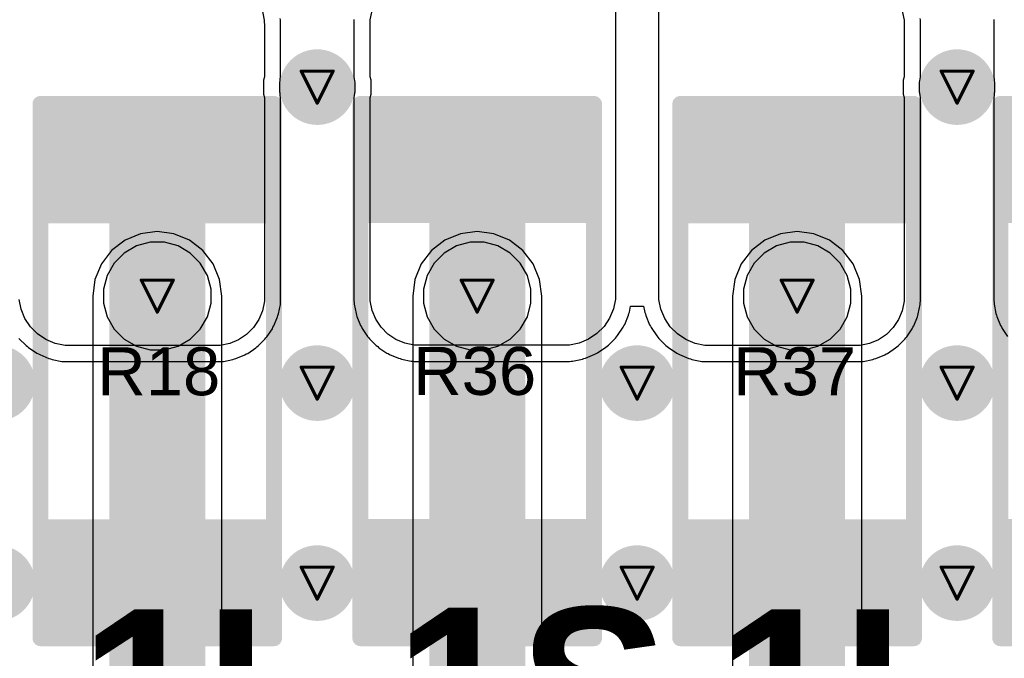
# Model space of a CAD drawing. Header units: inches. Extents: x -0.03 to 9.71, y 0 to 4.44.
# Tile 62 of 118: x 1.38 to 1.99, y 0.36 to 0.76. Entities that reach past the tile are written whole.
import ezdxf

# ---------------------------------------------------------------- set-up
doc = ezdxf.new("R2010")
doc.units = ezdxf.units.IN
doc.header["$MEASUREMENT"] = 0
for name, color, linetype in [('Bottom Layer', 5, 'Continuous'), ('Bottom Solder', 6, 'Continuous'), ('Drill Drawing', 1, 'Continuous'), ('Layer 1', 16, 'Continuous'), ('Layer 2', 76, 'Continuous'), ('Top Layer', 1, 'Continuous'), ('Top Overlay', 2, 'Continuous'), ('Top Paste', 8, 'Continuous'), ('Top Solder', 216, 'Continuous'), ('Via Holes', 16, 'Continuous')]:
    doc.layers.add(name, color=color, linetype=linetype)
doc.styles.add('Arial', font='txt', dxfattribs={"height": 0.2})
doc.styles.add('Arial_Bold', font='txt', dxfattribs={"height": 0.2})

# ---------------------------------------------------------------- blocks, each defined once
blk = doc.blocks.new('RES_2512_53')
at = {"layer": 'Top Layer'}
for points in [[(-0.15945, 0.06693), (-0.09646, 0.06693), (-0.09646, -0.06693), (-0.15945, -0.06693)], [(0.09646, 0.06693), (0.15945, 0.06693), (0.15945, -0.06693), (0.09646, -0.06693)]]:
    blk.add_hatch(color=1, dxfattribs=at).paths.add_polyline_path(points)
at = {"layer": 'Top Paste'}
for points in [[(-0.15945, 0.06693), (-0.09646, 0.06693), (-0.09646, -0.06693), (-0.15945, -0.06693)], [(0.09646, 0.06693), (0.15945, 0.06693), (0.15945, -0.06693), (0.09646, -0.06693)]]:
    blk.add_hatch(color=8, dxfattribs=at).paths.add_polyline_path(points)
at = {"layer": 'Top Solder'}
for points in [[(-0.16345, 0.07093), (-0.09246, 0.07093), (-0.09246, -0.07093), (-0.16345, -0.07093)], [(0.09246, 0.07093), (0.16345, 0.07093), (0.16345, -0.07093), (0.09246, -0.07093)]]:
    blk.add_hatch(color=216, dxfattribs=at).paths.add_polyline_path(points)
at = {"layer": 'Top Overlay', "const_width": 0.01}
for points in [[(-0.167, 0.073), (0.16679, 0.073)], [(-0.167, 0.073), (-0.167, -0.073)], [(0.16679, 0.073), (0.16679, -0.073)], [(-0.167, -0.073), (0.16679, -0.073)]]:
    blk.add_lwpolyline(points, dxfattribs=at)
at = {"layer": 'Top Overlay', "const_width": 0.005}
for points in [[(-0.1695, 0.073, 1), (-0.1645, 0.073, 1)], [(-0.1695, 0.073, 1), (-0.1645, 0.073, 1)], [(0.16429, 0.073, 1), (0.16929, 0.073, 1)], [(0.16429, 0.073, 1), (0.16929, 0.073, 1)], [(-0.1695, -0.073, 1), (-0.1645, -0.073, 1)], [(-0.1695, -0.073, 1), (-0.1645, -0.073, 1)], [(0.16429, -0.073, 1), (0.16929, -0.073, 1)], [(0.16429, -0.073, 1), (0.16929, -0.073, 1)]]:
    blk.add_lwpolyline(points, format="xyb", close=True, dxfattribs=at)
blk = doc.blocks.new('RES_2512_60')
at = {"layer": 'Top Layer'}
for points in [[(-0.15945, 0.06693), (-0.09646, 0.06693), (-0.09646, -0.06693), (-0.15945, -0.06693)], [(0.09646, 0.06693), (0.15945, 0.06693), (0.15945, -0.06693), (0.09646, -0.06693)]]:
    blk.add_hatch(color=1, dxfattribs=at).paths.add_polyline_path(points)
at = {"layer": 'Top Paste'}
for points in [[(-0.15945, 0.06693), (-0.09646, 0.06693), (-0.09646, -0.06693), (-0.15945, -0.06693)], [(0.09646, 0.06693), (0.15945, 0.06693), (0.15945, -0.06693), (0.09646, -0.06693)]]:
    blk.add_hatch(color=8, dxfattribs=at).paths.add_polyline_path(points)
at = {"layer": 'Top Solder'}
for points in [[(-0.16345, 0.07093), (-0.09246, 0.07093), (-0.09246, -0.07093), (-0.16345, -0.07093)], [(0.09246, 0.07093), (0.16345, 0.07093), (0.16345, -0.07093), (0.09246, -0.07093)]]:
    blk.add_hatch(color=216, dxfattribs=at).paths.add_polyline_path(points)
at = {"layer": 'Top Overlay', "const_width": 0.01}
for points in [[(0.16679, 0.073), (-0.167, 0.073)], [(-0.167, -0.073), (-0.167, 0.073)], [(0.16679, -0.073), (0.16679, 0.073)], [(0.16679, -0.073), (-0.167, -0.073)]]:
    blk.add_lwpolyline(points, dxfattribs=at)
at = {"layer": 'Top Overlay', "const_width": 0.005}
for points in [[(-0.1695, 0.073, 1), (-0.1645, 0.073, 1)], [(-0.1695, 0.073, 1), (-0.1645, 0.073, 1)], [(0.16429, 0.073, 1), (0.16929, 0.073, 1)], [(0.16429, 0.073, 1), (0.16929, 0.073, 1)], [(-0.1695, -0.073, 1), (-0.1645, -0.073, 1)], [(-0.1695, -0.073, 1), (-0.1645, -0.073, 1)], [(0.16429, -0.073, 1), (0.16929, -0.073, 1)], [(0.16429, -0.073, 1), (0.16929, -0.073, 1)]]:
    blk.add_lwpolyline(points, format="xyb", close=True, dxfattribs=at)
blk = doc.blocks.new('RES_2512_61')
at = {"layer": 'Top Layer'}
for points in [[(-0.15945, 0.06693), (-0.09646, 0.06693), (-0.09646, -0.06693), (-0.15945, -0.06693)], [(0.09646, 0.06693), (0.15945, 0.06693), (0.15945, -0.06693), (0.09646, -0.06693)]]:
    blk.add_hatch(color=1, dxfattribs=at).paths.add_polyline_path(points)
at = {"layer": 'Top Paste'}
for points in [[(-0.15945, 0.06693), (-0.09646, 0.06693), (-0.09646, -0.06693), (-0.15945, -0.06693)], [(0.09646, 0.06693), (0.15945, 0.06693), (0.15945, -0.06693), (0.09646, -0.06693)]]:
    blk.add_hatch(color=8, dxfattribs=at).paths.add_polyline_path(points)
at = {"layer": 'Top Solder'}
for points in [[(-0.16345, 0.07093), (-0.09246, 0.07093), (-0.09246, -0.07093), (-0.16345, -0.07093)], [(0.09246, 0.07093), (0.16345, 0.07093), (0.16345, -0.07093), (0.09246, -0.07093)]]:
    blk.add_hatch(color=216, dxfattribs=at).paths.add_polyline_path(points)
at = {"layer": 'Top Overlay', "const_width": 0.01}
for points in [[(-0.167, 0.073), (0.16679, 0.073)], [(-0.167, 0.073), (-0.167, -0.073)], [(0.16679, 0.073), (0.16679, -0.073)], [(-0.167, -0.073), (0.16679, -0.073)]]:
    blk.add_lwpolyline(points, dxfattribs=at)
at = {"layer": 'Top Overlay', "const_width": 0.005}
for points in [[(-0.1695, 0.073, 1), (-0.1645, 0.073, 1)], [(-0.1695, 0.073, 1), (-0.1645, 0.073, 1)], [(0.16429, 0.073, 1), (0.16929, 0.073, 1)], [(0.16429, 0.073, 1), (0.16929, 0.073, 1)], [(-0.1695, -0.073, 1), (-0.1645, -0.073, 1)], [(-0.1695, -0.073, 1), (-0.1645, -0.073, 1)], [(0.16429, -0.073, 1), (0.16929, -0.073, 1)], [(0.16429, -0.073, 1), (0.16929, -0.073, 1)]]:
    blk.add_lwpolyline(points, format="xyb", close=True, dxfattribs=at)
blk = doc.blocks.new('RES_2512_73')
at = {"layer": 'Top Layer'}
for points in [[(-0.15945, 0.06693), (-0.09646, 0.06693), (-0.09646, -0.06693), (-0.15945, -0.06693)], [(0.09646, 0.06693), (0.15945, 0.06693), (0.15945, -0.06693), (0.09646, -0.06693)]]:
    blk.add_hatch(color=1, dxfattribs=at).paths.add_polyline_path(points)
at = {"layer": 'Top Paste'}
for points in [[(-0.15945, 0.06693), (-0.09646, 0.06693), (-0.09646, -0.06693), (-0.15945, -0.06693)], [(0.09646, 0.06693), (0.15945, 0.06693), (0.15945, -0.06693), (0.09646, -0.06693)]]:
    blk.add_hatch(color=8, dxfattribs=at).paths.add_polyline_path(points)
at = {"layer": 'Top Solder'}
for points in [[(-0.16345, 0.07093), (-0.09246, 0.07093), (-0.09246, -0.07093), (-0.16345, -0.07093)], [(0.09246, 0.07093), (0.16345, 0.07093), (0.16345, -0.07093), (0.09246, -0.07093)]]:
    blk.add_hatch(color=216, dxfattribs=at).paths.add_polyline_path(points)
at = {"layer": 'Top Overlay', "const_width": 0.01}
for points in [[(0.16679, 0.073), (-0.167, 0.073)], [(-0.167, -0.073), (-0.167, 0.073)], [(0.16679, -0.073), (0.16679, 0.073)], [(0.16679, -0.073), (-0.167, -0.073)]]:
    blk.add_lwpolyline(points, dxfattribs=at)
at = {"layer": 'Top Overlay', "const_width": 0.005}
for points in [[(-0.1695, 0.073, 1), (-0.1645, 0.073, 1)], [(-0.1695, 0.073, 1), (-0.1645, 0.073, 1)], [(0.16429, 0.073, 1), (0.16929, 0.073, 1)], [(0.16429, 0.073, 1), (0.16929, 0.073, 1)], [(-0.1695, -0.073, 1), (-0.1645, -0.073, 1)], [(-0.1695, -0.073, 1), (-0.1645, -0.073, 1)], [(0.16429, -0.073, 1), (0.16929, -0.073, 1)], [(0.16429, -0.073, 1), (0.16929, -0.073, 1)]]:
    blk.add_lwpolyline(points, format="xyb", close=True, dxfattribs=at)

msp = doc.modelspace()

# ---------------------------------------------------------------- hatches: boundary and pattern name
at = {"layer": 'Bottom Layer'}
h = msp.add_hatch(color=5, dxfattribs=at)
edge = h.paths.add_edge_path()
edge.add_arc((1.56535, 0.72114), 0.02362, 0, 360)
h = msp.add_hatch(color=5, dxfattribs=at)
edge = h.paths.add_edge_path()
edge.add_arc((1.96535, 0.72114), 0.02362, 0, 360)
h = msp.add_hatch(color=5, dxfattribs=at)
edge = h.paths.add_edge_path()
edge.add_arc((1.46535, 0.59055), 0.02362, 0, 360)
h = msp.add_hatch(color=5, dxfattribs=at)
edge = h.paths.add_edge_path()
edge.add_arc((1.66535, 0.59055), 0.02362, 0, 360)
h = msp.add_hatch(color=5, dxfattribs=at)
edge = h.paths.add_edge_path()
edge.add_arc((1.86535, 0.59055), 0.02362, 0, 360)
h = msp.add_hatch(color=5, dxfattribs=at)
edge = h.paths.add_edge_path()
edge.add_arc((1.36535, 0.53618), 0.02362, 0, 360)
h = msp.add_hatch(color=5, dxfattribs=at)
edge = h.paths.add_edge_path()
edge.add_arc((1.56535, 0.53618), 0.02362, 0, 360)
h = msp.add_hatch(color=5, dxfattribs=at)
edge = h.paths.add_edge_path()
edge.add_arc((1.76535, 0.53618), 0.02362, 0, 360)
h = msp.add_hatch(color=5, dxfattribs=at)
edge = h.paths.add_edge_path()
edge.add_arc((1.96535, 0.53618), 0.02362, 0, 360)
h = msp.add_hatch(color=5, dxfattribs=at)
edge = h.paths.add_edge_path()
edge.add_arc((1.36535, 0.41122), 0.02362, 0, 360)
h = msp.add_hatch(color=5, dxfattribs=at)
edge = h.paths.add_edge_path()
edge.add_arc((1.56535, 0.41122), 0.02362, 0, 360)
h = msp.add_hatch(color=5, dxfattribs=at)
edge = h.paths.add_edge_path()
edge.add_arc((1.76535, 0.41122), 0.02362, 0, 360)
h = msp.add_hatch(color=5, dxfattribs=at)
edge = h.paths.add_edge_path()
edge.add_arc((1.96535, 0.41122), 0.02362, 0, 360)
at = {"layer": 'Layer 1'}
h = msp.add_hatch(color=16, dxfattribs=at)
edge = h.paths.add_edge_path()
edge.add_arc((1.56535, 0.72114), 0.02362, 0, 360)
h = msp.add_hatch(color=16, dxfattribs=at)
edge = h.paths.add_edge_path()
edge.add_arc((1.96535, 0.72114), 0.02362, 0, 360)
h = msp.add_hatch(color=16, dxfattribs=at)
edge = h.paths.add_edge_path()
edge.add_arc((1.46535, 0.59055), 0.02362, 0, 360)
h = msp.add_hatch(color=16, dxfattribs=at)
edge = h.paths.add_edge_path()
edge.add_arc((1.66535, 0.59055), 0.02362, 0, 360)
h = msp.add_hatch(color=16, dxfattribs=at)
edge = h.paths.add_edge_path()
edge.add_arc((1.86535, 0.59055), 0.02362, 0, 360)
h = msp.add_hatch(color=16, dxfattribs=at)
edge = h.paths.add_edge_path()
edge.add_arc((1.36535, 0.53618), 0.02362, 0, 360)
h = msp.add_hatch(color=16, dxfattribs=at)
edge = h.paths.add_edge_path()
edge.add_arc((1.56535, 0.53618), 0.02362, 0, 360)
h = msp.add_hatch(color=16, dxfattribs=at)
edge = h.paths.add_edge_path()
edge.add_arc((1.76535, 0.53618), 0.02362, 0, 360)
h = msp.add_hatch(color=16, dxfattribs=at)
edge = h.paths.add_edge_path()
edge.add_arc((1.96535, 0.53618), 0.02362, 0, 360)
h = msp.add_hatch(color=16, dxfattribs=at)
edge = h.paths.add_edge_path()
edge.add_arc((1.36535, 0.41122), 0.02362, 0, 360)
h = msp.add_hatch(color=16, dxfattribs=at)
edge = h.paths.add_edge_path()
edge.add_arc((1.56535, 0.41122), 0.02362, 0, 360)
h = msp.add_hatch(color=16, dxfattribs=at)
edge = h.paths.add_edge_path()
edge.add_arc((1.76535, 0.41122), 0.02362, 0, 360)
h = msp.add_hatch(color=16, dxfattribs=at)
edge = h.paths.add_edge_path()
edge.add_arc((1.96535, 0.41122), 0.02362, 0, 360)
at = {"layer": 'Layer 2'}
h = msp.add_hatch(color=76, dxfattribs=at)
edge = h.paths.add_edge_path()
edge.add_arc((1.56535, 0.72114), 0.02362, 0, 360)
h = msp.add_hatch(color=76, dxfattribs=at)
edge = h.paths.add_edge_path()
edge.add_arc((1.96535, 0.72114), 0.02362, 0, 360)
h = msp.add_hatch(color=76, dxfattribs=at)
edge = h.paths.add_edge_path()
edge.add_arc((1.46535, 0.59055), 0.02362, 0, 360)
h = msp.add_hatch(color=76, dxfattribs=at)
edge = h.paths.add_edge_path()
edge.add_arc((1.66535, 0.59055), 0.02362, 0, 360)
h = msp.add_hatch(color=76, dxfattribs=at)
edge = h.paths.add_edge_path()
edge.add_arc((1.86535, 0.59055), 0.02362, 0, 360)
h = msp.add_hatch(color=76, dxfattribs=at)
edge = h.paths.add_edge_path()
edge.add_arc((1.36535, 0.53618), 0.02362, 0, 360)
h = msp.add_hatch(color=76, dxfattribs=at)
edge = h.paths.add_edge_path()
edge.add_arc((1.56535, 0.53618), 0.02362, 0, 360)
h = msp.add_hatch(color=76, dxfattribs=at)
edge = h.paths.add_edge_path()
edge.add_arc((1.76535, 0.53618), 0.02362, 0, 360)
h = msp.add_hatch(color=76, dxfattribs=at)
edge = h.paths.add_edge_path()
edge.add_arc((1.96535, 0.53618), 0.02362, 0, 360)
h = msp.add_hatch(color=76, dxfattribs=at)
edge = h.paths.add_edge_path()
edge.add_arc((1.36535, 0.41122), 0.02362, 0, 360)
h = msp.add_hatch(color=76, dxfattribs=at)
edge = h.paths.add_edge_path()
edge.add_arc((1.56535, 0.41122), 0.02362, 0, 360)
h = msp.add_hatch(color=76, dxfattribs=at)
edge = h.paths.add_edge_path()
edge.add_arc((1.76535, 0.41122), 0.02362, 0, 360)
h = msp.add_hatch(color=76, dxfattribs=at)
edge = h.paths.add_edge_path()
edge.add_arc((1.96535, 0.41122), 0.02362, 0, 360)
at = {"layer": 'Top Layer'}
h = msp.add_hatch(color=1, dxfattribs=at)
edge = h.paths.add_edge_path()
edge.add_arc((1.56535, 0.72114), 0.02362, 0, 360)
h = msp.add_hatch(color=1, dxfattribs=at)
edge = h.paths.add_edge_path()
edge.add_arc((1.96535, 0.72114), 0.02362, 0, 360)
h = msp.add_hatch(color=1, dxfattribs=at)
edge = h.paths.add_edge_path()
edge.add_arc((1.46535, 0.59055), 0.02362, 0, 360)
h = msp.add_hatch(color=1, dxfattribs=at)
edge = h.paths.add_edge_path()
edge.add_arc((1.66535, 0.59055), 0.02362, 0, 360)
h = msp.add_hatch(color=1, dxfattribs=at)
edge = h.paths.add_edge_path()
edge.add_arc((1.86535, 0.59055), 0.02362, 0, 360)
h = msp.add_hatch(color=1, dxfattribs=at)
edge = h.paths.add_edge_path()
edge.add_arc((1.36535, 0.53618), 0.02362, 0, 360)
h = msp.add_hatch(color=1, dxfattribs=at)
edge = h.paths.add_edge_path()
edge.add_arc((1.56535, 0.53618), 0.02362, 0, 360)
h = msp.add_hatch(color=1, dxfattribs=at)
edge = h.paths.add_edge_path()
edge.add_arc((1.76535, 0.53618), 0.02362, 0, 360)
h = msp.add_hatch(color=1, dxfattribs=at)
edge = h.paths.add_edge_path()
edge.add_arc((1.96535, 0.53618), 0.02362, 0, 360)
h = msp.add_hatch(color=1, dxfattribs=at)
edge = h.paths.add_edge_path()
edge.add_arc((1.36535, 0.41122), 0.02362, 0, 360)
h = msp.add_hatch(color=1, dxfattribs=at)
edge = h.paths.add_edge_path()
edge.add_arc((1.56535, 0.41122), 0.02362, 0, 360)
h = msp.add_hatch(color=1, dxfattribs=at)
edge = h.paths.add_edge_path()
edge.add_arc((1.76535, 0.41122), 0.02362, 0, 360)
h = msp.add_hatch(color=1, dxfattribs=at)
edge = h.paths.add_edge_path()
edge.add_arc((1.96535, 0.41122), 0.02362, 0, 360)
at = {"layer": 'Via Holes'}
h = msp.add_hatch(color=7, dxfattribs=at)
edge = h.paths.add_edge_path()
edge.add_arc((1.56535, 0.72114), 0.01378, 0, 360)
h = msp.add_hatch(color=7, dxfattribs=at)
edge = h.paths.add_edge_path()
edge.add_arc((1.96535, 0.72114), 0.01378, 0, 360)
h = msp.add_hatch(color=7, dxfattribs=at)
edge = h.paths.add_edge_path()
edge.add_arc((1.46535, 0.59055), 0.01378, 0, 360)
h = msp.add_hatch(color=7, dxfattribs=at)
edge = h.paths.add_edge_path()
edge.add_arc((1.66535, 0.59055), 0.01378, 0, 360)
h = msp.add_hatch(color=7, dxfattribs=at)
edge = h.paths.add_edge_path()
edge.add_arc((1.86535, 0.59055), 0.01378, 0, 360)
h = msp.add_hatch(color=7, dxfattribs=at)
edge = h.paths.add_edge_path()
edge.add_arc((1.56535, 0.53618), 0.01378, 0, 360)
h = msp.add_hatch(color=7, dxfattribs=at)
edge = h.paths.add_edge_path()
edge.add_arc((1.76535, 0.53618), 0.01378, 0, 360)
h = msp.add_hatch(color=7, dxfattribs=at)
edge = h.paths.add_edge_path()
edge.add_arc((1.96535, 0.53618), 0.01378, 0, 360)
h = msp.add_hatch(color=7, dxfattribs=at)
edge = h.paths.add_edge_path()
edge.add_arc((1.56535, 0.41122), 0.01378, 0, 360)
h = msp.add_hatch(color=7, dxfattribs=at)
edge = h.paths.add_edge_path()
edge.add_arc((1.76535, 0.41122), 0.01378, 0, 360)
h = msp.add_hatch(color=7, dxfattribs=at)
edge = h.paths.add_edge_path()
edge.add_arc((1.96535, 0.41122), 0.01378, 0, 360)

# ---------------------------------------------------------------- linework, layer by layer
at = {"layer": 'Bottom Layer'}
for p, q in [((1.45491, 0.62952), (1.44518, 0.62549)), ((1.46535, 0.6309), (1.45491, 0.62952)), ((1.4758, 0.62952), (1.46535, 0.6309)), ((1.48553, 0.62549), (1.4758, 0.62952)), ((1.65491, 0.62952), (1.64518, 0.62549)), ((1.66535, 0.6309), (1.65491, 0.62952)), ((1.6758, 0.62952), (1.66535, 0.6309)), ((1.68553, 0.62549), (1.6758, 0.62952)), ((1.85491, 0.62952), (1.84518, 0.62549)), ((1.86535, 0.6309), (1.85491, 0.62952)), ((1.8758, 0.62952), (1.86535, 0.6309)), ((1.88553, 0.62549), (1.8758, 0.62952)), ((1.44518, 0.62549), (1.43683, 0.61908)), ((1.49388, 0.61908), (1.48553, 0.62549)), ((1.64518, 0.62549), (1.63683, 0.61908)), ((1.69388, 0.61908), (1.68553, 0.62549)), ((1.84518, 0.62549), (1.83683, 0.61908)), ((1.89388, 0.61908), (1.88553, 0.62549)), ((1.43683, 0.61908), (1.43041, 0.61072)), ((1.50029, 0.61072), (1.49388, 0.61908)), ((1.63683, 0.61908), (1.63041, 0.61072)), ((1.70029, 0.61072), (1.69388, 0.61908)), ((1.83683, 0.61908), (1.83041, 0.61072)), ((1.90029, 0.61072), (1.89388, 0.61908)), ((1.43041, 0.61072), (1.42638, 0.60099)), ((1.50432, 0.60099), (1.50029, 0.61072)), ((1.63041, 0.61072), (1.62638, 0.60099)), ((1.70432, 0.60099), (1.70029, 0.61072)), ((1.83041, 0.61072), (1.82638, 0.60099)), ((1.90432, 0.60099), (1.90029, 0.61072)), ((1.42638, 0.60099), (1.42501, 0.59055)), ((1.5057, 0.59055), (1.50432, 0.60099)), ((1.62638, 0.60099), (1.62501, 0.59055)), ((1.7057, 0.59055), (1.70432, 0.60099)), ((1.82638, 0.60099), (1.82501, 0.59055)), ((1.9057, 0.59055), (1.90432, 0.60099)), ((1.42501, 0.59055), (1.42501, 0.25294)), ((1.5057, 0.25294), (1.5057, 0.59055)), ((1.62501, 0.59055), (1.62501, 0.25294)), ((1.7057, 0.25294), (1.7057, 0.59055)), ((1.82501, 0.59055), (1.82501, 0.25294)), ((1.9057, 0.25294), (1.9057, 0.59055))]:
    msp.add_line(p, q, dxfattribs=at)
at = {"layer": 'Bottom Layer', "const_width": 0.06}
for points in [[(1.46535, 0.19685), (1.46535, 0.59055)], [(1.66535, 0.19685), (1.66535, 0.59055)], [(1.86535, 0.19685), (1.86535, 0.59055)]]:
    msp.add_lwpolyline(points, dxfattribs=at)
at = {"layer": 'Bottom Layer', "const_width": 0.03}
for points in [[(1.45035, 0.59055, 1), (1.48035, 0.59055, 1)], [(1.65035, 0.59055, 1), (1.68035, 0.59055, 1)], [(1.85035, 0.59055, 1), (1.88035, 0.59055, 1)]]:
    msp.add_lwpolyline(points, format="xyb", close=True, dxfattribs=at)
at = {"layer": 'Bottom Solder', "const_width": 0.06}
for points in [[(1.46535, 0.19685), (1.46535, 0.59055)], [(1.66535, 0.19685), (1.66535, 0.59055)], [(1.86535, 0.19685), (1.86535, 0.59055)]]:
    msp.add_lwpolyline(points, dxfattribs=at)
at = {"layer": 'Bottom Solder', "const_width": 0.03}
for points in [[(1.45035, 0.59055, 1), (1.48035, 0.59055, 1)], [(1.65035, 0.59055, 1), (1.68035, 0.59055, 1)], [(1.85035, 0.59055, 1), (1.88035, 0.59055, 1)]]:
    msp.add_lwpolyline(points, format="xyb", close=True, dxfattribs=at)
at = {"layer": 'Drill Drawing', "const_width": 0.002}
for points in [[(1.55535, 0.73114), (1.57535, 0.73114)], [(1.55535, 0.73114), (1.56535, 0.71114)], [(1.56535, 0.71114), (1.57535, 0.73114)], [(1.95535, 0.73114), (1.97535, 0.73114)], [(1.95535, 0.73114), (1.96535, 0.71114)], [(1.96535, 0.71114), (1.97535, 0.73114)], [(1.45535, 0.60055), (1.47535, 0.60055)], [(1.45535, 0.60055), (1.46535, 0.58055)], [(1.46535, 0.58055), (1.47535, 0.60055)], [(1.65535, 0.60055), (1.67535, 0.60055)], [(1.65535, 0.60055), (1.66535, 0.58055)], [(1.66535, 0.58055), (1.67535, 0.60055)], [(1.85535, 0.60055), (1.87535, 0.60055)], [(1.85535, 0.60055), (1.86535, 0.58055)], [(1.86535, 0.58055), (1.87535, 0.60055)], [(1.55535, 0.54618), (1.57535, 0.54618)], [(1.55535, 0.54618), (1.56535, 0.52618)], [(1.56535, 0.52618), (1.57535, 0.54618)], [(1.75535, 0.54618), (1.77535, 0.54618)], [(1.75535, 0.54618), (1.76535, 0.52618)], [(1.76535, 0.52618), (1.77535, 0.54618)], [(1.95535, 0.54618), (1.97535, 0.54618)], [(1.95535, 0.54618), (1.96535, 0.52618)], [(1.96535, 0.52618), (1.97535, 0.54618)], [(1.55535, 0.42122), (1.57535, 0.42122)], [(1.55535, 0.42122), (1.56535, 0.40122)], [(1.56535, 0.40122), (1.57535, 0.42122)], [(1.75535, 0.42122), (1.77535, 0.42122)], [(1.75535, 0.42122), (1.76535, 0.40122)], [(1.76535, 0.40122), (1.77535, 0.42122)], [(1.95535, 0.42122), (1.97535, 0.42122)], [(1.95535, 0.42122), (1.96535, 0.40122)], [(1.96535, 0.40122), (1.97535, 0.42122)]]:
    msp.add_lwpolyline(points, dxfattribs=at)
at = {"layer": 'Drill Drawing', "const_width": 0.001}
for points in [[(1.55485, 0.73114, 1), (1.55585, 0.73114, 1)], [(1.55485, 0.73114, 1), (1.55585, 0.73114, 1)], [(1.57485, 0.73114, 1), (1.57585, 0.73114, 1)], [(1.57485, 0.73114, 1), (1.57585, 0.73114, 1)], [(1.95485, 0.73114, 1), (1.95585, 0.73114, 1)], [(1.95485, 0.73114, 1), (1.95585, 0.73114, 1)], [(1.97485, 0.73114, 1), (1.97585, 0.73114, 1)], [(1.97485, 0.73114, 1), (1.97585, 0.73114, 1)], [(1.56485, 0.71114, 1), (1.56585, 0.71114, 1)], [(1.56485, 0.71114, 1), (1.56585, 0.71114, 1)], [(1.96485, 0.71114, 1), (1.96585, 0.71114, 1)], [(1.96485, 0.71114, 1), (1.96585, 0.71114, 1)], [(1.45485, 0.60055, 1), (1.45585, 0.60055, 1)], [(1.45485, 0.60055, 1), (1.45585, 0.60055, 1)], [(1.47485, 0.60055, 1), (1.47585, 0.60055, 1)], [(1.47485, 0.60055, 1), (1.47585, 0.60055, 1)], [(1.65485, 0.60055, 1), (1.65585, 0.60055, 1)], [(1.65485, 0.60055, 1), (1.65585, 0.60055, 1)], [(1.67485, 0.60055, 1), (1.67585, 0.60055, 1)], [(1.67485, 0.60055, 1), (1.67585, 0.60055, 1)], [(1.85485, 0.60055, 1), (1.85585, 0.60055, 1)], [(1.85485, 0.60055, 1), (1.85585, 0.60055, 1)], [(1.87485, 0.60055, 1), (1.87585, 0.60055, 1)], [(1.87485, 0.60055, 1), (1.87585, 0.60055, 1)], [(1.46485, 0.58055, 1), (1.46585, 0.58055, 1)], [(1.46485, 0.58055, 1), (1.46585, 0.58055, 1)], [(1.66485, 0.58055, 1), (1.66585, 0.58055, 1)], [(1.66485, 0.58055, 1), (1.66585, 0.58055, 1)], [(1.86485, 0.58055, 1), (1.86585, 0.58055, 1)], [(1.86485, 0.58055, 1), (1.86585, 0.58055, 1)], [(1.55485, 0.54618, 1), (1.55585, 0.54618, 1)], [(1.55485, 0.54618, 1), (1.55585, 0.54618, 1)], [(1.57485, 0.54618, 1), (1.57585, 0.54618, 1)], [(1.57485, 0.54618, 1), (1.57585, 0.54618, 1)], [(1.75485, 0.54618, 1), (1.75585, 0.54618, 1)], [(1.75485, 0.54618, 1), (1.75585, 0.54618, 1)], [(1.77485, 0.54618, 1), (1.77585, 0.54618, 1)], [(1.77485, 0.54618, 1), (1.77585, 0.54618, 1)], [(1.95485, 0.54618, 1), (1.95585, 0.54618, 1)], [(1.95485, 0.54618, 1), (1.95585, 0.54618, 1)], [(1.97485, 0.54618, 1), (1.97585, 0.54618, 1)], [(1.97485, 0.54618, 1), (1.97585, 0.54618, 1)], [(1.56485, 0.52618, 1), (1.56585, 0.52618, 1)], [(1.56485, 0.52618, 1), (1.56585, 0.52618, 1)], [(1.76485, 0.52618, 1), (1.76585, 0.52618, 1)], [(1.76485, 0.52618, 1), (1.76585, 0.52618, 1)], [(1.96485, 0.52618, 1), (1.96585, 0.52618, 1)], [(1.96485, 0.52618, 1), (1.96585, 0.52618, 1)], [(1.55485, 0.42122, 1), (1.55585, 0.42122, 1)], [(1.55485, 0.42122, 1), (1.55585, 0.42122, 1)], [(1.57485, 0.42122, 1), (1.57585, 0.42122, 1)], [(1.57485, 0.42122, 1), (1.57585, 0.42122, 1)], [(1.75485, 0.42122, 1), (1.75585, 0.42122, 1)], [(1.75485, 0.42122, 1), (1.75585, 0.42122, 1)], [(1.77485, 0.42122, 1), (1.77585, 0.42122, 1)], [(1.77485, 0.42122, 1), (1.77585, 0.42122, 1)], [(1.95485, 0.42122, 1), (1.95585, 0.42122, 1)], [(1.95485, 0.42122, 1), (1.95585, 0.42122, 1)], [(1.97485, 0.42122, 1), (1.97585, 0.42122, 1)], [(1.97485, 0.42122, 1), (1.97585, 0.42122, 1)], [(1.56485, 0.40122, 1), (1.56585, 0.40122, 1)], [(1.56485, 0.40122, 1), (1.56585, 0.40122, 1)], [(1.76485, 0.40122, 1), (1.76585, 0.40122, 1)], [(1.76485, 0.40122, 1), (1.76585, 0.40122, 1)], [(1.96485, 0.40122, 1), (1.96585, 0.40122, 1)], [(1.96485, 0.40122, 1), (1.96585, 0.40122, 1)]]:
    msp.add_lwpolyline(points, format="xyb", close=True, dxfattribs=at)
at = {"layer": 'Layer 1'}
for p, q in [((1.45238, 0.62188), (1.44471, 0.61746)), ((1.46093, 0.62417), (1.45238, 0.62188)), ((1.46978, 0.62417), (1.46093, 0.62417)), ((1.47833, 0.62188), (1.46978, 0.62417)), ((1.486, 0.61746), (1.47833, 0.62188)), ((1.65238, 0.62188), (1.64471, 0.61746)), ((1.66093, 0.62417), (1.65238, 0.62188)), ((1.66978, 0.62417), (1.66093, 0.62417)), ((1.67833, 0.62188), (1.66978, 0.62417)), ((1.686, 0.61746), (1.67833, 0.62188)), ((1.85238, 0.62188), (1.84471, 0.61746)), ((1.86093, 0.62417), (1.85238, 0.62188)), ((1.86978, 0.62417), (1.86093, 0.62417)), ((1.87833, 0.62188), (1.86978, 0.62417)), ((1.886, 0.61746), (1.87833, 0.62188)), ((1.44471, 0.61746), (1.43845, 0.6112)), ((1.49226, 0.6112), (1.486, 0.61746)), ((1.64471, 0.61746), (1.63845, 0.6112)), ((1.69226, 0.6112), (1.686, 0.61746)), ((1.84471, 0.61746), (1.83845, 0.6112)), ((1.89226, 0.6112), (1.886, 0.61746)), ((1.43845, 0.6112), (1.43402, 0.60353)), ((1.49669, 0.60353), (1.49226, 0.6112)), ((1.63845, 0.6112), (1.63402, 0.60353)), ((1.69669, 0.60353), (1.69226, 0.6112)), ((1.83845, 0.6112), (1.83402, 0.60353)), ((1.89669, 0.60353), (1.89226, 0.6112)), ((1.43402, 0.60353), (1.43173, 0.59498)), ((1.49898, 0.59498), (1.49669, 0.60353)), ((1.63402, 0.60353), (1.63173, 0.59498)), ((1.69898, 0.59498), (1.69669, 0.60353)), ((1.83402, 0.60353), (1.83173, 0.59498)), ((1.89898, 0.59498), (1.89669, 0.60353)), ((1.43173, 0.59498), (1.43173, 0.58613)), ((1.49898, 0.58613), (1.49898, 0.59498)), ((1.63173, 0.59498), (1.63173, 0.58613)), ((1.69898, 0.58613), (1.69898, 0.59498)), ((1.83173, 0.59498), (1.83173, 0.58613)), ((1.89898, 0.58613), (1.89898, 0.59498)), ((1.43173, 0.58613), (1.43402, 0.57757)), ((1.49669, 0.57757), (1.49898, 0.58613)), ((1.63173, 0.58613), (1.63402, 0.57757)), ((1.69669, 0.57757), (1.69898, 0.58613)), ((1.83173, 0.58613), (1.83402, 0.57757)), ((1.89669, 0.57757), (1.89898, 0.58613)), ((1.43402, 0.57757), (1.43845, 0.56991)), ((1.49226, 0.56991), (1.49669, 0.57757)), ((1.63402, 0.57757), (1.63845, 0.56991)), ((1.69226, 0.56991), (1.69669, 0.57757)), ((1.83402, 0.57757), (1.83845, 0.56991)), ((1.89226, 0.56991), (1.89669, 0.57757)), ((1.43845, 0.56991), (1.44471, 0.56365)), ((1.486, 0.56365), (1.49226, 0.56991)), ((1.63845, 0.56991), (1.64471, 0.56365)), ((1.686, 0.56365), (1.69226, 0.56991)), ((1.83845, 0.56991), (1.84471, 0.56365)), ((1.886, 0.56365), (1.89226, 0.56991)), ((1.44471, 0.56365), (1.45238, 0.55922)), ((1.47833, 0.55922), (1.486, 0.56365)), ((1.64471, 0.56365), (1.65238, 0.55922)), ((1.67833, 0.55922), (1.686, 0.56365)), ((1.84471, 0.56365), (1.85238, 0.55922)), ((1.87833, 0.55922), (1.886, 0.56365)), ((1.45238, 0.55922), (1.46093, 0.55693)), ((1.46093, 0.55693), (1.46978, 0.55693)), ((1.46978, 0.55693), (1.47833, 0.55922)), ((1.65238, 0.55922), (1.66093, 0.55693)), ((1.66093, 0.55693), (1.66978, 0.55693)), ((1.66978, 0.55693), (1.67833, 0.55922)), ((1.85238, 0.55922), (1.86093, 0.55693)), ((1.86093, 0.55693), (1.86978, 0.55693)), ((1.86978, 0.55693), (1.87833, 0.55922))]:
    msp.add_line(p, q, dxfattribs=at)
at = {"layer": 'Layer 2'}
for p, q in [((1.45238, 0.62188), (1.44471, 0.61746)), ((1.46093, 0.62417), (1.45238, 0.62188)), ((1.46978, 0.62417), (1.46093, 0.62417)), ((1.47833, 0.62188), (1.46978, 0.62417)), ((1.486, 0.61746), (1.47833, 0.62188)), ((1.65238, 0.62188), (1.64471, 0.61746)), ((1.66093, 0.62417), (1.65238, 0.62188)), ((1.66978, 0.62417), (1.66093, 0.62417)), ((1.67833, 0.62188), (1.66978, 0.62417)), ((1.686, 0.61746), (1.67833, 0.62188)), ((1.85238, 0.62188), (1.84471, 0.61746)), ((1.86093, 0.62417), (1.85238, 0.62188)), ((1.86978, 0.62417), (1.86093, 0.62417)), ((1.87833, 0.62188), (1.86978, 0.62417)), ((1.886, 0.61746), (1.87833, 0.62188)), ((1.44471, 0.61746), (1.43845, 0.6112)), ((1.49226, 0.6112), (1.486, 0.61746)), ((1.64471, 0.61746), (1.63845, 0.6112)), ((1.69226, 0.6112), (1.686, 0.61746)), ((1.84471, 0.61746), (1.83845, 0.6112)), ((1.89226, 0.6112), (1.886, 0.61746)), ((1.43845, 0.6112), (1.43402, 0.60353)), ((1.49669, 0.60353), (1.49226, 0.6112)), ((1.63845, 0.6112), (1.63402, 0.60353)), ((1.69669, 0.60353), (1.69226, 0.6112)), ((1.83845, 0.6112), (1.83402, 0.60353)), ((1.89669, 0.60353), (1.89226, 0.6112)), ((1.43402, 0.60353), (1.43173, 0.59498)), ((1.49898, 0.59498), (1.49669, 0.60353)), ((1.63402, 0.60353), (1.63173, 0.59498)), ((1.69898, 0.59498), (1.69669, 0.60353)), ((1.83402, 0.60353), (1.83173, 0.59498)), ((1.89898, 0.59498), (1.89669, 0.60353)), ((1.43173, 0.59498), (1.43173, 0.58613)), ((1.49898, 0.58613), (1.49898, 0.59498)), ((1.63173, 0.59498), (1.63173, 0.58613)), ((1.69898, 0.58613), (1.69898, 0.59498)), ((1.83173, 0.59498), (1.83173, 0.58613)), ((1.89898, 0.58613), (1.89898, 0.59498)), ((1.43173, 0.58613), (1.43402, 0.57757)), ((1.49669, 0.57757), (1.49898, 0.58613)), ((1.63173, 0.58613), (1.63402, 0.57757)), ((1.69669, 0.57757), (1.69898, 0.58613)), ((1.83173, 0.58613), (1.83402, 0.57757)), ((1.89669, 0.57757), (1.89898, 0.58613)), ((1.43402, 0.57757), (1.43845, 0.56991)), ((1.49226, 0.56991), (1.49669, 0.57757)), ((1.63402, 0.57757), (1.63845, 0.56991)), ((1.69226, 0.56991), (1.69669, 0.57757)), ((1.83402, 0.57757), (1.83845, 0.56991)), ((1.89226, 0.56991), (1.89669, 0.57757)), ((1.43845, 0.56991), (1.44471, 0.56365)), ((1.486, 0.56365), (1.49226, 0.56991)), ((1.63845, 0.56991), (1.64471, 0.56365)), ((1.686, 0.56365), (1.69226, 0.56991)), ((1.83845, 0.56991), (1.84471, 0.56365)), ((1.886, 0.56365), (1.89226, 0.56991)), ((1.44471, 0.56365), (1.45238, 0.55922)), ((1.47833, 0.55922), (1.486, 0.56365)), ((1.64471, 0.56365), (1.65238, 0.55922)), ((1.67833, 0.55922), (1.686, 0.56365)), ((1.84471, 0.56365), (1.85238, 0.55922)), ((1.87833, 0.55922), (1.886, 0.56365)), ((1.45238, 0.55922), (1.46093, 0.55693)), ((1.46093, 0.55693), (1.46978, 0.55693)), ((1.46978, 0.55693), (1.47833, 0.55922)), ((1.65238, 0.55922), (1.66093, 0.55693)), ((1.66093, 0.55693), (1.66978, 0.55693)), ((1.66978, 0.55693), (1.67833, 0.55922)), ((1.85238, 0.55922), (1.86093, 0.55693)), ((1.86093, 0.55693), (1.86978, 0.55693)), ((1.86978, 0.55693), (1.87833, 0.55922))]:
    msp.add_line(p, q, dxfattribs=at)
at = {"layer": 'Top Layer'}
for p, q in [((1.75176, 0.95753), (1.75176, 0.59188)), ((1.77895, 0.59167), (1.77895, 0.95732)), ((1.53064, 0.77077), (1.53224, 0.76301)), ((1.59846, 0.76321), (1.60007, 0.77097)), ((1.93064, 0.77077), (1.93224, 0.76301)), ((1.54244, 0.76311), (1.54224, 0.76408)), ((1.58827, 0.76331), (1.58823, 0.75935)), ((1.94244, 0.76311), (1.94224, 0.76408)), ((1.98827, 0.76331), (1.98823, 0.75935)), ((1.53224, 0.76301), (1.53228, 0.75905)), ((1.53228, 0.75905), (1.53228, 0.72763)), ((1.54248, 0.75915), (1.54244, 0.76311)), ((1.54247, 0.7591), (1.54248, 0.75915)), ((1.54248, 0.75905), (1.54247, 0.7591)), ((1.54248, 0.72763), (1.54248, 0.75905)), ((1.58823, 0.75935), (1.58824, 0.7593)), ((1.58824, 0.7593), (1.58823, 0.75925)), ((1.58823, 0.75925), (1.58823, 0.72763)), ((1.59843, 0.75925), (1.59846, 0.76321)), ((1.59843, 0.72763), (1.59843, 0.75925)), ((1.93224, 0.76301), (1.93228, 0.75905)), ((1.93228, 0.75905), (1.93228, 0.72763)), ((1.94248, 0.75915), (1.94244, 0.76311)), ((1.94247, 0.7591), (1.94248, 0.75915)), ((1.94248, 0.75905), (1.94247, 0.7591)), ((1.94248, 0.72763), (1.94248, 0.75905)), ((1.98823, 0.75935), (1.98824, 0.7593)), ((1.98824, 0.7593), (1.98823, 0.75925)), ((1.98823, 0.75925), (1.98823, 0.72763)), ((1.53228, 0.72763), (1.53173, 0.72557)), ((1.54213, 0.72499), (1.54222, 0.72632)), ((1.54222, 0.72632), (1.54248, 0.72763)), ((1.58823, 0.72763), (1.58849, 0.72632)), ((1.58849, 0.72632), (1.58858, 0.72499)), ((1.59898, 0.72557), (1.59843, 0.72763)), ((1.93228, 0.72763), (1.93173, 0.72557)), ((1.94213, 0.72499), (1.94222, 0.72632)), ((1.94222, 0.72632), (1.94248, 0.72763)), ((1.98823, 0.72763), (1.98849, 0.72632)), ((1.98849, 0.72632), (1.98858, 0.72499)), ((1.53173, 0.72557), (1.53173, 0.71672)), ((1.54193, 0.72423), (1.54213, 0.72499)), ((1.54193, 0.71806), (1.54193, 0.72423)), ((1.58858, 0.72499), (1.58878, 0.72423)), ((1.58878, 0.72423), (1.58878, 0.71806)), ((1.59898, 0.71672), (1.59898, 0.72557)), ((1.93173, 0.72557), (1.93173, 0.71672)), ((1.94193, 0.72423), (1.94213, 0.72499)), ((1.94193, 0.71806), (1.94193, 0.72423)), ((1.98858, 0.72499), (1.98878, 0.72423)), ((1.98878, 0.72423), (1.98878, 0.71806)), ((1.53173, 0.71672), (1.53228, 0.71466)), ((1.53228, 0.71466), (1.53228, 0.59035)), ((1.54213, 0.7173), (1.54193, 0.71806)), ((1.54222, 0.71597), (1.54213, 0.7173)), ((1.54248, 0.71466), (1.54222, 0.71597)), ((1.54248, 0.58734), (1.54248, 0.71466)), ((1.58849, 0.71597), (1.58823, 0.71466)), ((1.58823, 0.71466), (1.58823, 0.58754)), ((1.58858, 0.7173), (1.58849, 0.71597)), ((1.58878, 0.71806), (1.58858, 0.7173)), ((1.59843, 0.71466), (1.59898, 0.71672)), ((1.59843, 0.59055), (1.59843, 0.71466)), ((1.93173, 0.71672), (1.93228, 0.71466)), ((1.93228, 0.71466), (1.93228, 0.59035)), ((1.94213, 0.7173), (1.94193, 0.71806)), ((1.94222, 0.71597), (1.94213, 0.7173)), ((1.94248, 0.71466), (1.94222, 0.71597)), ((1.94248, 0.58734), (1.94248, 0.71466)), ((1.98849, 0.71597), (1.98823, 0.71466)), ((1.98823, 0.71466), (1.98823, 0.58754)), ((1.98858, 0.7173), (1.98849, 0.71597)), ((1.98878, 0.71806), (1.98858, 0.7173)), ((1.75176, 0.59188), (1.75176, 0.58874)), ((1.77895, 0.58853), (1.77895, 0.59167)), ((1.38018, 0.58237), (1.37895, 0.58853)), ((1.53228, 0.58734), (1.53111, 0.58143)), ((1.53228, 0.59035), (1.53228, 0.58734)), ((1.54111, 0.57944), (1.54228, 0.58535)), ((1.54228, 0.58635), (1.54248, 0.58734)), ((1.54228, 0.58535), (1.54228, 0.58635)), ((1.58823, 0.58754), (1.58843, 0.58656)), ((1.58843, 0.58656), (1.58843, 0.58555)), ((1.58843, 0.58555), (1.5896, 0.57965)), ((1.59843, 0.58754), (1.59843, 0.59055)), ((1.5996, 0.58164), (1.59843, 0.58754)), ((1.75176, 0.58874), (1.75053, 0.58258)), ((1.78018, 0.58237), (1.77895, 0.58853)), ((1.93228, 0.58734), (1.93111, 0.58143)), ((1.93228, 0.59035), (1.93228, 0.58734)), ((1.94111, 0.57944), (1.94228, 0.58535)), ((1.94228, 0.58635), (1.94248, 0.58734)), ((1.94228, 0.58535), (1.94228, 0.58635)), ((1.98823, 0.58754), (1.98843, 0.58656)), ((1.98843, 0.58656), (1.98843, 0.58555)), ((1.98843, 0.58555), (1.9896, 0.57965)), ((1.38258, 0.57657), (1.38018, 0.58237)), ((1.53111, 0.58143), (1.52881, 0.57587)), ((1.54073, 0.57852), (1.54111, 0.57944)), ((1.5896, 0.57965), (1.58998, 0.57872)), ((1.58998, 0.57872), (1.59018, 0.57774)), ((1.6019, 0.57608), (1.5996, 0.58164)), ((1.75053, 0.58258), (1.74813, 0.57678)), ((1.75755, 0.57288), (1.75995, 0.57868)), ((1.75995, 0.57868), (1.76015, 0.57966)), ((1.76015, 0.57966), (1.76053, 0.58059)), ((1.76053, 0.58059), (1.76126, 0.58423)), ((1.76126, 0.58423), (1.76941, 0.58423)), ((1.76941, 0.58423), (1.77018, 0.58039)), ((1.77018, 0.58039), (1.77056, 0.57946)), ((1.77056, 0.57946), (1.77076, 0.57847)), ((1.78258, 0.57657), (1.78018, 0.58237)), ((1.93111, 0.58143), (1.92881, 0.57587)), ((1.94073, 0.57852), (1.94111, 0.57944)), ((1.9896, 0.57965), (1.98998, 0.57872)), ((1.98998, 0.57872), (1.99018, 0.57774)), ((1.38607, 0.57135), (1.38258, 0.57657)), ((1.52881, 0.57587), (1.52546, 0.57087)), ((1.53823, 0.57197), (1.54053, 0.57753)), ((1.54053, 0.57753), (1.54073, 0.57852)), ((1.59018, 0.57774), (1.59248, 0.57218)), ((1.60525, 0.57108), (1.6019, 0.57608)), ((1.74813, 0.57678), (1.74464, 0.57156)), ((1.75699, 0.57204), (1.75755, 0.57288)), ((1.77076, 0.57847), (1.77316, 0.57267)), ((1.77316, 0.57267), (1.77372, 0.57184)), ((1.78607, 0.57135), (1.78258, 0.57657)), ((1.92881, 0.57587), (1.92546, 0.57087)), ((1.93823, 0.57197), (1.94053, 0.57753)), ((1.94053, 0.57753), (1.94073, 0.57852)), ((1.99018, 0.57774), (1.99248, 0.57218)), ((1.39051, 0.56691), (1.38607, 0.57135)), ((1.39573, 0.56342), (1.39051, 0.56691)), ((1.52121, 0.56661), (1.5162, 0.56327)), ((1.52546, 0.57087), (1.52121, 0.56661)), ((1.53394, 0.56521), (1.53728, 0.57021)), ((1.53728, 0.57021), (1.53767, 0.57114)), ((1.53767, 0.57114), (1.53823, 0.57197)), ((1.59248, 0.57218), (1.59304, 0.57134)), ((1.59304, 0.57134), (1.59342, 0.57042)), ((1.59342, 0.57042), (1.59677, 0.56541)), ((1.6095, 0.56682), (1.60525, 0.57108)), ((1.61451, 0.56348), (1.6095, 0.56682)), ((1.7402, 0.56712), (1.73498, 0.56363)), ((1.74464, 0.57156), (1.7402, 0.56712)), ((1.75312, 0.56589), (1.75661, 0.57111)), ((1.75661, 0.57111), (1.75699, 0.57204)), ((1.77372, 0.57184), (1.7741, 0.57091)), ((1.7741, 0.57091), (1.77759, 0.56569)), ((1.79051, 0.56691), (1.78607, 0.57135)), ((1.79573, 0.56342), (1.79051, 0.56691)), ((1.92121, 0.56661), (1.9162, 0.56327)), ((1.92546, 0.57087), (1.92121, 0.56661)), ((1.93394, 0.56521), (1.93728, 0.57021)), ((1.93728, 0.57021), (1.93767, 0.57114)), ((1.93767, 0.57114), (1.93823, 0.57197)), ((1.99248, 0.57218), (1.99304, 0.57134)), ((1.99304, 0.57134), (1.99342, 0.57042)), ((1.99342, 0.57042), (1.99677, 0.56541)), ((1.37886, 0.56414), (1.3833, 0.5597)), ((1.40153, 0.56102), (1.39573, 0.56342)), ((1.40769, 0.55979), (1.40153, 0.56102)), ((1.51064, 0.56097), (1.50474, 0.55979)), ((1.5162, 0.56327), (1.51064, 0.56097)), ((1.52842, 0.5594), (1.53267, 0.56366)), ((1.53267, 0.56366), (1.53323, 0.56449)), ((1.53323, 0.56449), (1.53394, 0.56521)), ((1.59677, 0.56541), (1.59748, 0.5647)), ((1.59748, 0.5647), (1.59804, 0.56387)), ((1.59804, 0.56387), (1.60229, 0.55961)), ((1.62007, 0.56117), (1.61451, 0.56348)), ((1.62597, 0.56), (1.62007, 0.56117)), ((1.72917, 0.56123), (1.72302, 0.56)), ((1.73498, 0.56363), (1.72917, 0.56123)), ((1.74741, 0.55991), (1.75185, 0.56435)), ((1.75185, 0.56435), (1.75241, 0.56518)), ((1.75241, 0.56518), (1.75312, 0.56589)), ((1.77759, 0.56569), (1.7783, 0.56498)), ((1.7783, 0.56498), (1.77886, 0.56414)), ((1.77886, 0.56414), (1.7833, 0.5597)), ((1.80153, 0.56102), (1.79573, 0.56342)), ((1.80769, 0.55979), (1.80153, 0.56102)), ((1.91064, 0.56097), (1.90474, 0.55979)), ((1.9162, 0.56327), (1.91064, 0.56097)), ((1.92842, 0.5594), (1.93267, 0.56366)), ((1.93267, 0.56366), (1.93323, 0.56449)), ((1.93323, 0.56449), (1.93394, 0.56521)), ((1.3833, 0.5597), (1.38414, 0.55914)), ((1.38414, 0.55914), (1.38485, 0.55843)), ((1.38485, 0.55843), (1.39007, 0.55494)), ((1.39007, 0.55494), (1.391, 0.55456)), ((1.391, 0.55456), (1.39183, 0.554)), ((1.39183, 0.554), (1.39763, 0.5516)), ((1.50474, 0.55979), (1.40769, 0.55979)), ((1.52011, 0.55385), (1.52094, 0.55441)), ((1.52094, 0.55441), (1.52187, 0.55479)), ((1.52187, 0.55479), (1.52687, 0.55814)), ((1.52687, 0.55814), (1.52758, 0.55885)), ((1.52758, 0.55885), (1.52842, 0.5594)), ((1.60229, 0.55961), (1.60313, 0.55905)), ((1.60313, 0.55905), (1.60384, 0.55834)), ((1.60384, 0.55834), (1.60884, 0.555)), ((1.60884, 0.555), (1.60977, 0.55462)), ((1.60977, 0.55462), (1.6106, 0.55406)), ((1.6106, 0.55406), (1.61616, 0.55175)), ((1.72302, 0.56), (1.62597, 0.56)), ((1.73308, 0.55181), (1.73888, 0.55421)), ((1.73888, 0.55421), (1.73971, 0.55477)), ((1.73971, 0.55477), (1.74064, 0.55515)), ((1.74064, 0.55515), (1.74586, 0.55864)), ((1.74586, 0.55864), (1.74657, 0.55935)), ((1.74657, 0.55935), (1.74741, 0.55991)), ((1.7833, 0.5597), (1.78414, 0.55914)), ((1.78414, 0.55914), (1.78485, 0.55843)), ((1.78485, 0.55843), (1.79007, 0.55494)), ((1.79007, 0.55494), (1.791, 0.55456)), ((1.791, 0.55456), (1.79183, 0.554)), ((1.79183, 0.554), (1.79763, 0.5516)), ((1.90474, 0.55979), (1.80769, 0.55979)), ((1.92011, 0.55385), (1.92094, 0.55441)), ((1.92094, 0.55441), (1.92187, 0.55479)), ((1.92187, 0.55479), (1.92687, 0.55814)), ((1.92687, 0.55814), (1.92758, 0.55885)), ((1.92758, 0.55885), (1.92842, 0.5594)), ((1.39763, 0.5516), (1.39862, 0.5514)), ((1.39862, 0.5514), (1.39955, 0.55102)), ((1.39955, 0.55102), (1.4057, 0.54979)), ((1.4057, 0.54979), (1.40671, 0.54979)), ((1.40671, 0.54979), (1.40769, 0.5496)), ((1.40769, 0.5496), (1.50474, 0.5496)), ((1.50474, 0.5496), (1.50573, 0.54979)), ((1.50573, 0.54979), (1.50673, 0.54979)), ((1.50673, 0.54979), (1.51263, 0.55097)), ((1.51263, 0.55097), (1.51356, 0.55135)), ((1.51356, 0.55135), (1.51455, 0.55155)), ((1.51455, 0.55155), (1.52011, 0.55385)), ((1.61616, 0.55175), (1.61715, 0.55156)), ((1.61715, 0.55156), (1.61808, 0.55117)), ((1.61808, 0.55117), (1.62398, 0.55)), ((1.62398, 0.55), (1.62498, 0.55)), ((1.62498, 0.55), (1.62597, 0.5498)), ((1.62597, 0.5498), (1.72302, 0.5498)), ((1.72302, 0.5498), (1.724, 0.55)), ((1.724, 0.55), (1.725, 0.55)), ((1.725, 0.55), (1.73116, 0.55123)), ((1.73116, 0.55123), (1.73209, 0.55161)), ((1.73209, 0.55161), (1.73308, 0.55181)), ((1.79763, 0.5516), (1.79862, 0.5514)), ((1.79862, 0.5514), (1.79954, 0.55102)), ((1.79954, 0.55102), (1.8057, 0.54979)), ((1.8057, 0.54979), (1.80671, 0.54979)), ((1.80671, 0.54979), (1.80769, 0.5496)), ((1.80769, 0.5496), (1.90474, 0.5496)), ((1.90474, 0.5496), (1.90573, 0.54979)), ((1.90573, 0.54979), (1.90673, 0.54979)), ((1.90673, 0.54979), (1.91263, 0.55097)), ((1.91263, 0.55097), (1.91356, 0.55135)), ((1.91356, 0.55135), (1.91455, 0.55155)), ((1.91455, 0.55155), (1.92011, 0.55385))]:
    msp.add_line(p, q, dxfattribs=at)
at = {"layer": 'Top Layer', "const_width": 0.06}
for points in [[(1.46535, 0.59055), (1.46535, 0.65177)], [(1.66535, 0.59055), (1.66535, 0.65177)], [(1.86535, 0.59055), (1.86535, 0.65177)]]:
    msp.add_lwpolyline(points, dxfattribs=at)
at = {"layer": 'Top Layer', "const_width": 0.03}
for points in [[(1.45035, 0.65177, 1), (1.48035, 0.65177, 1)], [(1.65035, 0.65177, 1), (1.68035, 0.65177, 1)], [(1.85035, 0.65177, 1), (1.88035, 0.65177, 1)], [(1.45035, 0.59055, 1), (1.48035, 0.59055, 1)], [(1.65035, 0.59055, 1), (1.68035, 0.59055, 1)], [(1.85035, 0.59055, 1), (1.88035, 0.59055, 1)]]:
    msp.add_lwpolyline(points, format="xyb", close=True, dxfattribs=at)

# ---------------------------------------------------------------- block references
for name, p, rotation in [('RES_2512_73', (1.46535, 0.54361), 270), ('RES_2512_61', (1.66535, 0.54382), 90), ('RES_2512_60', (1.86535, 0.54361), 270), ('RES_2512_53', (2.06535, 0.54382), 90)]:
    msp.add_blockref(name, p, dxfattribs=dict(rotation=rotation))

# ---------------------------------------------------------------- texts
at = {"layer": 'Top Overlay'}
for s, height, style, p in [('R18', 0.03, 'Arial', (1.42787, 0.52861)), ('R36', 0.03, 'Arial', (1.62536, 0.52882)), ('R37', 0.03, 'Arial', (1.82537, 0.52861)), ('1L', 0.1, 'Arial_Bold', (1.41734, 0.29475)), ('1S', 0.1, 'Arial_Bold', (1.61392, 0.29595)), ('1L', 0.1, 'Arial_Bold', (1.81553, 0.29475))]:
    msp.add_text(s, height=height, dxfattribs=dict(at, style=style)).set_placement(p)

doc.saveas('drawing.dxf')
